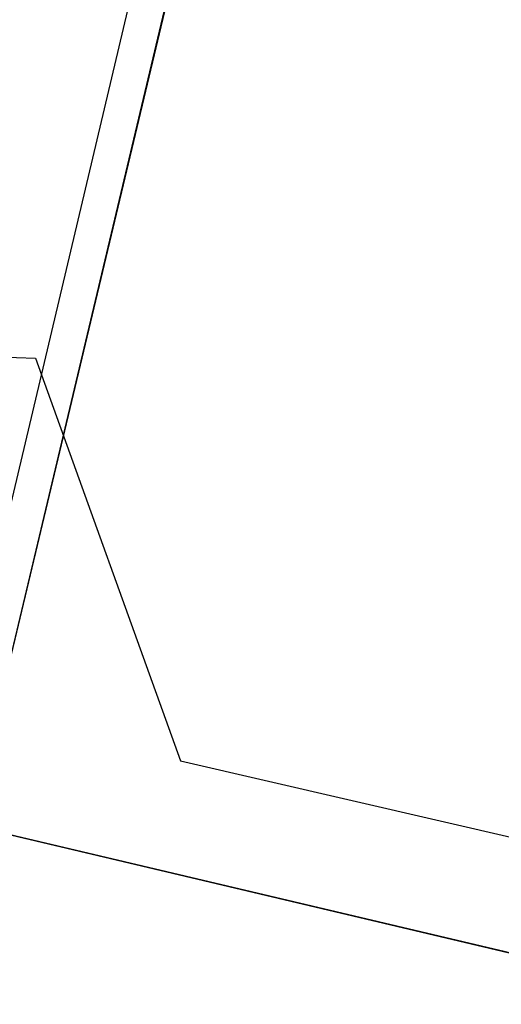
# Model space of a CAD drawing. Header units: feet. Extents: x -79 to 198, y -22 to 181.
# Tile 218 of 256: x 130.094 to 130.627, y 110.22 to 111.307. Entities that reach past the tile are written whole.
import ezdxf

# ---------------------------------------------------------------- set-up
doc = ezdxf.new("R2010")
doc.units = ezdxf.units.FT
for name, color, linetype in [('A-AREA-UNIDAD', 30, 'CONTINUOUS'), ('A-LINEA', 7, 'CONTINUOUS'), ('A-MURO-CONCRETO', 8, 'CONTINUOUS')]:
    doc.layers.add(name, color=color, linetype=linetype)

msp = doc.modelspace()

# ---------------------------------------------------------------- linework, layer by layer
at = {"layer": 'A-AREA-UNIDAD'}
msp.add_lwpolyline([(114.608, 113.4933), (121.76, 111.8044), (122, 112.4089), (123.072, 112.4089), (129.04, 110.9689), (130.112, 110.9333), (130.272, 110.4889), (135.808, 109.2089)], dxfattribs=at)
at = {"layer": 'A-LINEA'}
for p, q in [((133.8267, 126.3511), (130.04, 110.4178)), ((130.08, 110.7511), (131.7467, 117.8044))]:
    msp.add_line(p, q, dxfattribs=at)
for points in [[(124.3067, 145.1111), (120.72, 129.9644), (124.28, 129.1244), (124.16, 128.6311), (133.8267, 126.3511), (130.9867, 114.3778), (130.3867, 111.8711), (130.04, 110.4178), (135.96, 109.0178)], [(121.4533, 109.3644), (122.1467, 112.2844), (135.96, 109.0178), (135.2667, 106.0978), (121.4533, 109.3644)]]:
    msp.add_lwpolyline(points, dxfattribs=at)
at = {"layer": 'A-MURO-CONCRETO'}
msp.add_lwpolyline([(122.1467, 112.2844), (134.4933, 109.3644), (121.4533, 109.3644), (122.1467, 112.2844), (122.1467, 112.2844)], dxfattribs=at)

doc.saveas('drawing.dxf')
